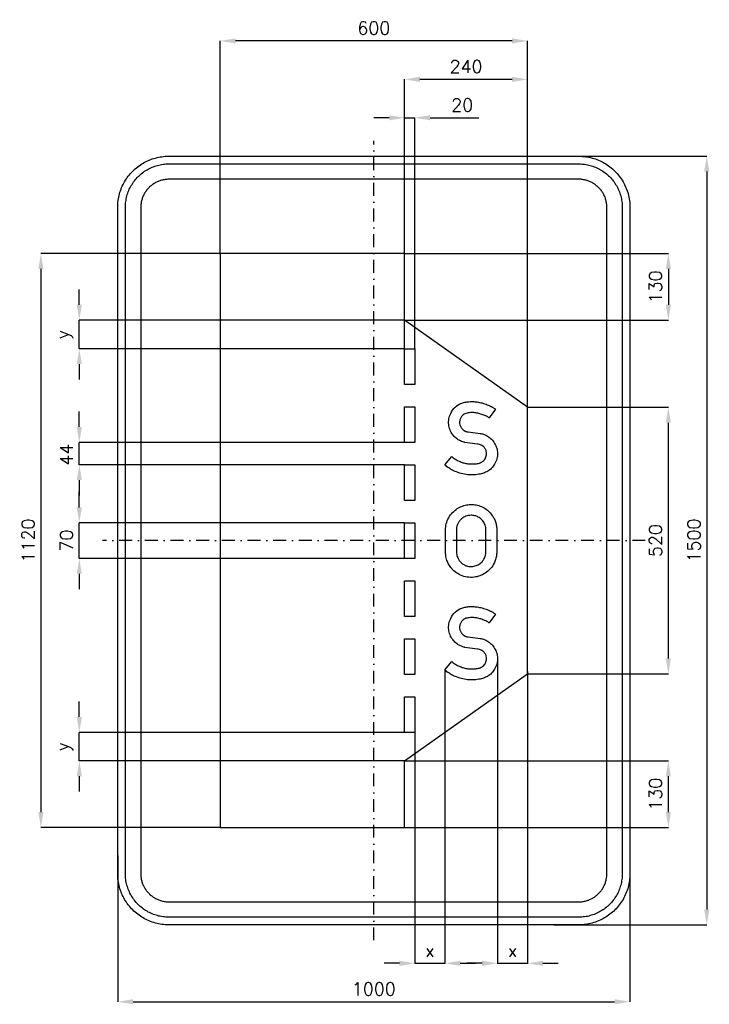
# Model space of a CAD drawing. Header units: millimetres. Extents: x -691 to 655, y -905 to 1016.
import ezdxf

# ---------------------------------------------------------------- set-up
doc = ezdxf.new("R2010")
doc.units = ezdxf.units.MM
doc.header["$LTSCALE"] = 5
doc.linetypes.add('ČERCHOVANÁX2', pattern=[2, 1, -0.5, 0, -0.5])
doc.layers.add('Kóty', color=2, linetype='Continuous')
doc.layers.add('Značka', color=7, linetype='Continuous')
doc.styles.get("Standard").update_dxf_attribs({"font": 'romand.shx', "height": 25})
doc.dimstyles.get("Standard").update_dxf_attribs({"dimtxt": 25, "dimasz": 30, "dimexe": 0.18, "dimexo": 0.0625, "dimgap": 12.5, "dimtad": 1, "dimdec": 0, "dimzin": 0, "dimdsep": 46, "dimtxsty": 'Standard', "dimcen": 0.09, "dimadec": 0, "dimazin": 0, "dimtfac": 1, "dimtdec": 0, "dimtofl": 0, "dimtmove": 0, "dimatfit": 3, "dimfxl": 1, "dimtolj": 1, "dimtzin": 0, "dimarcsym": 0})

# ---------------------------------------------------------------- blocks, each defined once
blk = doc.blocks.new('*D0')
at = {"layer": 'Defpoints', "color": 0, "transparency": 16777216}
for p in [(339.5, 750), (351.4, -750), (650, -750)]:
    blk.add_point(p, dxfattribs=at)
at = {"layer": 'Kóty', "color": 0, "lineweight": -2, "transparency": 16777216}
for p, q in [((339.6, 750), (650.2, 750)), ((650, 720), (650, -720)), ((351.5, -750), (650.2, -750))]:
    blk.add_line(p, q, dxfattribs=at)
at = {"layer": 'Kóty', "color": 0, "transparency": 16777216}
for points in [[(645, 720), (655, 720), (650, 750)], [(645, -720), (655, -720), (650, -750)]]:
    blk.add_solid(points, dxfattribs=at)
at = {"layer": 'Kóty', "color": 0, "transparency": 16777216, "insert": (625, 0), "char_height": 25, "attachment_point": 5, "rotation": 90}
blk.add_mtext('\\A1;1500', dxfattribs=at)
blk = doc.blocks.new('*D1')
at = {"layer": 'Defpoints', "color": 0, "transparency": 16777216}
for p in [(-500, -614.6), (500, -612.6), (500, -900)]:
    blk.add_point(p, dxfattribs=at)
at = {"layer": 'Kóty', "color": 0, "lineweight": -2, "transparency": 16777216}
for p, q in [((-500, -614.6), (-500, -900.2)), ((500, -612.6), (500, -900.2)), ((-470, -900), (470, -900))]:
    blk.add_line(p, q, dxfattribs=at)
at = {"layer": 'Kóty', "color": 0, "transparency": 16777216}
for points in [[(-470, -895), (-470, -905), (-500, -900)], [(470, -895), (470, -905), (500, -900)]]:
    blk.add_solid(points, dxfattribs=at)
at = {"layer": 'Kóty', "color": 0, "transparency": 16777216, "insert": (0, -875), "char_height": 25, "attachment_point": 5}
blk.add_mtext('\\A1;1000', dxfattribs=at)
blk = doc.blocks.new('*D2')
at = {"layer": 'Defpoints', "color": 0, "transparency": 16777216}
for p in [(60, -430), (575, -430), (60, -560)]:
    blk.add_point(p, dxfattribs=at)
at = {"layer": 'Kóty', "color": 0, "lineweight": -2, "transparency": 16777216}
for p, q in [((60.0625, -430), (575.18, -430)), ((575, -530), (575, -460)), ((60.0625, -560), (575.18, -560))]:
    blk.add_line(p, q, dxfattribs=at)
at = {"layer": 'Kóty', "color": 0, "transparency": 16777216}
for points in [[(570, -460), (580, -460), (575, -430)], [(570, -530), (580, -530), (575, -560)]]:
    blk.add_solid(points, dxfattribs=at)
at = {"layer": 'Kóty', "color": 0, "transparency": 16777216, "insert": (550, -495), "char_height": 25, "attachment_point": 5, "rotation": 90}
blk.add_mtext('\\A1;130', dxfattribs=at)
blk = doc.blocks.new('*D3')
at = {"layer": 'Defpoints', "color": 0, "transparency": 16777216}
for p in [(300, 260), (575, 260), (300, -260)]:
    blk.add_point(p, dxfattribs=at)
at = {"layer": 'Kóty', "color": 0, "lineweight": -2, "transparency": 16777216}
for p, q in [((300.0625, 260), (575.18, 260)), ((575, -230), (575, 230)), ((300.0625, -260), (575.18, -260))]:
    blk.add_line(p, q, dxfattribs=at)
at = {"layer": 'Kóty', "color": 0, "transparency": 16777216}
for points in [[(570, 230), (580, 230), (575, 260)], [(570, -230), (580, -230), (575, -260)]]:
    blk.add_solid(points, dxfattribs=at)
at = {"layer": 'Kóty', "color": 0, "transparency": 16777216, "insert": (550, 0), "char_height": 25, "attachment_point": 5, "rotation": 90}
blk.add_mtext('\\A1;520', dxfattribs=at)
blk = doc.blocks.new('*D4')
at = {"layer": 'Defpoints', "color": 0, "transparency": 16777216}
for p in [(60, 560), (60, 430), (575, 430)]:
    blk.add_point(p, dxfattribs=at)
at = {"layer": 'Kóty', "color": 0, "lineweight": -2, "transparency": 16777216}
for p, q in [((60.0625, 560), (575.18, 560)), ((575, 530), (575, 460)), ((60.0625, 430), (575.18, 430))]:
    blk.add_line(p, q, dxfattribs=at)
at = {"layer": 'Kóty', "color": 0, "transparency": 16777216}
for points in [[(570, 530), (580, 530), (575, 560)], [(570, 460), (580, 460), (575, 430)]]:
    blk.add_solid(points, dxfattribs=at)
at = {"layer": 'Kóty', "color": 0, "transparency": 16777216, "insert": (550, 495), "char_height": 25, "attachment_point": 5, "rotation": 90}
blk.add_mtext('\\A1;130', dxfattribs=at)
blk = doc.blocks.new('*D5')
at = {"layer": 'Defpoints', "color": 0, "transparency": 16777216}
for p in [(60, 900), (60, 560), (300.0625, 260)]:
    blk.add_point(p, dxfattribs=at)
at = {"layer": 'Kóty', "color": 0, "lineweight": -2, "transparency": 16777216}
for p, q in [((60, 560.0625), (60, 900.18)), ((270.0625, 900), (90, 900)), ((300.0625, 260.0625), (300.0625, 900.18))]:
    blk.add_line(p, q, dxfattribs=at)
at = {"layer": 'Kóty', "color": 0, "transparency": 16777216}
for points in [[(90, 905), (90, 895), (60, 900)], [(270.0625, 905), (270.0625, 895), (300.0625, 900)]]:
    blk.add_solid(points, dxfattribs=at)
at = {"layer": 'Kóty', "color": 0, "transparency": 16777216, "insert": (180.03125, 925), "char_height": 25, "attachment_point": 5}
blk.add_mtext('\\A1;240', dxfattribs=at)
blk = doc.blocks.new('*D6')
at = {"layer": 'Defpoints', "color": 0, "transparency": 16777216}
for p in [(-300, 975), (-300, 560), (300.0625, 260.0625)]:
    blk.add_point(p, dxfattribs=at)
at = {"layer": 'Kóty', "color": 0, "lineweight": -2, "transparency": 16777216}
for p, q in [((-300, 560.0625), (-300, 975.18)), ((270.0625, 975), (-270, 975)), ((300.0625, 260.125), (300.0625, 975.18))]:
    blk.add_line(p, q, dxfattribs=at)
at = {"layer": 'Kóty', "color": 0, "transparency": 16777216}
for points in [[(-270, 980), (-270, 970), (-300, 975)], [(270.0625, 980), (270.0625, 970), (300.0625, 975)]]:
    blk.add_solid(points, dxfattribs=at)
at = {"layer": 'Kóty', "color": 0, "transparency": 16777216, "insert": (0.03125, 1000), "char_height": 25, "attachment_point": 5}
blk.add_mtext('\\A1;600', dxfattribs=at)
blk = doc.blocks.new('*D7')
at = {"layer": 'Defpoints', "color": 0, "transparency": 16777216}
for p in [(-300, 560.0625), (-650, -560), (-300, -560)]:
    blk.add_point(p, dxfattribs=at)
at = {"layer": 'Kóty', "color": 0, "lineweight": -2, "transparency": 16777216}
for p, q in [((-300.0625, 560.0625), (-650.18, 560.0625)), ((-650, 530.0625), (-650, -530)), ((-300.0625, -560), (-650.18, -560))]:
    blk.add_line(p, q, dxfattribs=at)
at = {"layer": 'Kóty', "color": 0, "transparency": 16777216}
for points in [[(-655, 530.0625), (-645, 530.0625), (-650, 560.0625)], [(-655, -530), (-645, -530), (-650, -560)]]:
    blk.add_solid(points, dxfattribs=at)
at = {"layer": 'Kóty', "color": 0, "transparency": 16777216, "insert": (-675, 0.03125), "char_height": 25, "attachment_point": 5, "rotation": 90}
blk.add_mtext('\\A1;1120', dxfattribs=at)
blk = doc.blocks.new('*D8')
at = {"layer": 'Defpoints', "color": 0, "transparency": 16777216}
for p in [(241.4, -235), (300, -255.6), (241.4, -825)]:
    blk.add_point(p, dxfattribs=at)
at = {"layer": 'Kóty', "color": 0, "lineweight": -2, "transparency": 16777216}
for p, q in [((241.4, -235), (241.4, -825.2)), ((300, -255.7), (300, -825.2)), ((211.4, -825), (181.4, -825)), ((330, -825), (360, -825))]:
    blk.add_line(p, q, dxfattribs=at)
at = {"layer": 'Kóty', "color": 0, "transparency": 16777216}
for points in [[(211.4, -820), (211.4, -830), (241.4, -825)], [(330, -820), (330, -830), (300, -825)]]:
    blk.add_solid(points, dxfattribs=at)
at = {"layer": 'Kóty', "color": 0, "transparency": 16777216, "insert": (270.7, -800), "char_height": 25, "attachment_point": 5}
blk.add_mtext('\\A1;x', dxfattribs=at)
blk = doc.blocks.new('*D9')
at = {"layer": 'Defpoints', "color": 0, "transparency": 16777216}
for p in [(138.7, -253), (79.9, -374.3), (138.7, -825)]:
    blk.add_point(p, dxfattribs=at)
at = {"layer": 'Kóty', "color": 0, "lineweight": -2, "transparency": 16777216}
for p, q in [((138.7, -253), (138.7, -825.2)), ((79.9, -374.4), (79.9, -825.2)), ((49.9, -825), (19.9, -825)), ((168.7, -825), (198.7, -825))]:
    blk.add_line(p, q, dxfattribs=at)
at = {"layer": 'Kóty', "color": 0, "transparency": 16777216}
for points in [[(49.9, -820), (49.9, -830), (79.9, -825)], [(168.7, -820), (168.7, -830), (138.7, -825)]]:
    blk.add_solid(points, dxfattribs=at)
at = {"layer": 'Kóty', "color": 0, "transparency": 16777216, "insert": (109.3, -800), "char_height": 25, "attachment_point": 5}
blk.add_mtext('\\A1;x', dxfattribs=at)
blk = doc.blocks.new('*D10')
at = {"layer": 'Defpoints', "color": 0, "transparency": 16777216}
for p in [(79.9, 825), (60, 374.3), (79.9, 374.3)]:
    blk.add_point(p, dxfattribs=at)
at = {"layer": 'Kóty', "color": 0, "lineweight": -2, "transparency": 16777216}
for p, q in [((30, 825), (0, 825)), ((60, 374.4), (60, 825.2)), ((79.9, 374.4), (79.9, 825.2)), ((109.9, 825), (205.3, 825))]:
    blk.add_line(p, q, dxfattribs=at)
at = {"layer": 'Kóty', "color": 0, "transparency": 16777216}
for points in [[(30, 830), (30, 820), (60, 825)], [(109.9, 830), (109.9, 820), (79.9, 825)]]:
    blk.add_solid(points, dxfattribs=at)
at = {"layer": 'Kóty', "color": 0, "transparency": 16777216, "insert": (172.6, 850), "char_height": 25, "attachment_point": 5}
blk.add_mtext('\\A1;20', dxfattribs=at)
blk = doc.blocks.new('*D11')
at = {"layer": 'Defpoints', "color": 0, "transparency": 16777216}
for p in [(-575, 34.754), (60, 34.754), (60, -34.754)]:
    blk.add_point(p, dxfattribs=at)
at = {"layer": 'Kóty', "color": 0, "lineweight": -2, "transparency": 16777216}
for p, q in [((-575, 64.754), (-575, 94.754)), ((59.9375, 34.754), (-575.18, 34.754)), ((59.9375, -34.754), (-575.18, -34.754)), ((-575, -64.754), (-575, -94.754))]:
    blk.add_line(p, q, dxfattribs=at)
at = {"layer": 'Kóty', "color": 0, "transparency": 16777216}
for points in [[(-580, 64.754), (-570, 64.754), (-575, 34.754)], [(-580, -64.754), (-570, -64.754), (-575, -34.754)]]:
    blk.add_solid(points, dxfattribs=at)
at = {"layer": 'Kóty', "color": 0, "transparency": 16777216, "insert": (-600, 0), "char_height": 25, "attachment_point": 5, "rotation": 90}
blk.add_mtext('\\A1;70', dxfattribs=at)
blk = doc.blocks.new('*D12')
at = {"layer": 'Defpoints', "color": 0, "transparency": 16777216}
for p in [(-575, -374.3), (60, -374.3), (60, -430)]:
    blk.add_point(p, dxfattribs=at)
at = {"layer": 'Kóty', "color": 0, "lineweight": -2, "transparency": 16777216}
for p, q in [((-575, -344.3), (-575, -314.3)), ((59.9, -374.3), (-575.2, -374.3)), ((59.9, -430), (-575.2, -430)), ((-575, -460), (-575, -490))]:
    blk.add_line(p, q, dxfattribs=at)
at = {"layer": 'Kóty', "color": 0, "transparency": 16777216}
for points in [[(-580, -344.3), (-570, -344.3), (-575, -374.3)], [(-580, -460), (-570, -460), (-575, -430)]]:
    blk.add_solid(points, dxfattribs=at)
at = {"layer": 'Kóty', "color": 0, "transparency": 16777216, "insert": (-604.2, -402.2), "char_height": 25, "attachment_point": 5, "rotation": 90}
blk.add_mtext('\\A1;y', dxfattribs=at)
blk = doc.blocks.new('*D13')
at = {"layer": 'Defpoints', "color": 0, "transparency": 16777216}
for p in [(-575, 430), (60, 430), (60, 374.3)]:
    blk.add_point(p, dxfattribs=at)
at = {"layer": 'Kóty', "color": 0, "lineweight": -2, "transparency": 16777216}
for p, q in [((-575, 460), (-575, 490)), ((59.9, 430), (-575.2, 430)), ((59.9, 374.3), (-575.2, 374.3)), ((-575, 344.4), (-575, 314.4))]:
    blk.add_line(p, q, dxfattribs=at)
at = {"layer": 'Kóty', "color": 0, "transparency": 16777216}
for points in [[(-580, 460), (-570, 460), (-575, 430)], [(-580, 344.4), (-570, 344.4), (-575, 374.3)]]:
    blk.add_solid(points, dxfattribs=at)
at = {"layer": 'Kóty', "color": 0, "transparency": 16777216, "insert": (-604.2, 402.2), "char_height": 25, "attachment_point": 5, "rotation": 90}
blk.add_mtext('\\A1;y', dxfattribs=at)

msp = doc.modelspace()

# ---------------------------------------------------------------- linework, layer by layer
at = {"layer": 'Kóty'}
for p, q in [((59.9, 191.6), (-575.2, 191.6)), ((59.9, 148), (-575.2, 148)), ((-575, 118), (-575, 88))]:
    msp.add_line(p, q, dxfattribs=at)
for points in [[(60, 825), (79.9, 825)], [(-575, 374.3), (-575, 430)], [(-575, 221.6), (-575, 251.6)], [(-575, 148), (-575, 191.6)], [(-575, -34.8), (-575, 34.8)], [(-575, -430), (-575, -374.3)], [(79.9, -825), (138.7, -825)], [(241.4, -825), (300, -825)]]:
    msp.add_lwpolyline(points, dxfattribs=at)
for points in [[(-580, 221.6), (-570, 221.6), (-575, 191.6)], [(-580, 118), (-570, 118), (-575, 148)]]:
    msp.add_solid(points, dxfattribs=at)
at = {"layer": 'Značka', "color": 6, "linetype": 'ČERCHOVANÁX2', "ltscale": 5}
for points in [[(0, -780), (0, 780)], [(530, 0), (-530, 0)]]:
    msp.add_lwpolyline(points, dxfattribs=at)
at = {"layer": 'Značka', "color": 5}
for points in [[(-400, -750), (-400.4, -750), (-400.8, -750, -0.03218), (-413.7, -749.1, -0.035443), (-426.4, -746.5, -0.036267), (-438.7, -742.3, -0.03442), (-450.2, -736.5, -0.033722), (-461, -729.3, -0.034085), (-470.7, -720.7, -0.034209), (-479.3, -711, -0.034229), (-486.5, -700.2, -0.034044), (-492.3, -688.7, -0.033412), (-496.5, -676.4, -0.034127), (-499.1, -663.7, -0.036745), (-500, -650.8), (-500, -650.4), (-500, -650), (-500, 650), (-500, 650.4), (-500, 650.8, -0.03218), (-499.1, 663.7, -0.035441), (-496.5, 676.4, -0.03627), (-492.3, 688.7, -0.034417), (-486.5, 700.2, -0.033719), (-479.3, 711, -0.034078), (-470.7, 720.7, -0.034208), (-461, 729.3, -0.034227), (-450.2, 736.5, -0.034051), (-438.7, 742.3, -0.033416), (-426.4, 746.5, -0.034129), (-413.7, 749.1, -0.036746), (-400.8, 750), (-400.4, 750), (-400, 750), (400, 750), (400.4, 750), (400.8, 750, -0.032179), (413.7, 749.1, -0.035451), (426.4, 746.5, -0.036282), (438.7, 742.3, -0.034425), (450.2, 736.5, -0.033731), (461, 729.3, -0.034081), (470.7, 720.7, -0.034214), (479.3, 711, -0.034229), (486.5, 700.2, -0.034034), (492.3, 688.6, -0.033411), (496.5, 676.4, -0.034122), (499.1, 663.7, -0.036741), (500, 650.8), (500, 650.4), (500, 650), (500, -650), (500, -650.4), (500, -650.8, -0.032179), (499.1, -663.7, -0.035442), (496.5, -676.4, -0.036264), (492.3, -688.7, -0.034415), (486.5, -700.2, -0.033719), (479.3, -711, -0.034086), (470.7, -720.7, -0.034205), (461, -729.3, -0.03423), (450.2, -736.5, -0.034046), (438.7, -742.3, -0.033413), (426.4, -746.5, -0.034127), (413.7, -749.1, -0.036745), (400.8, -750), (400.4, -750), (400, -750), (-400, -750)], [(-400, -735), (-400.3, -735), (-400.7, -735, -0.03218), (-411.6, -734.2, -0.035443), (-422.4, -732, -0.036267), (-432.9, -728.5, -0.03442), (-442.7, -723.5, -0.033721), (-451.9, -717.4, -0.034085), (-460.1, -710.1, -0.034209), (-467.4, -701.9, -0.034229), (-473.5, -692.7, -0.034045), (-478.4, -682.9, -0.033412), (-482, -672.4, -0.034127), (-484.3, -661.6, -0.036745), (-485, -650.7), (-485, -650.3), (-485, -650), (-485, 650), (-485, 650.3), (-485, 650.7, -0.032181), (-484.2, 661.6, -0.035444), (-482, 672.4, -0.036267), (-478.5, 682.9, -0.034419), (-473.5, 692.7, -0.033711), (-467.4, 701.9, -0.034078), (-460.1, 710.1, -0.034195), (-451.9, 717.4, -0.034219), (-442.7, 723.5, -0.034051), (-432.9, 728.4, -0.033409), (-422.4, 732, -0.034121), (-411.6, 734.3, -0.036745), (-400.7, 735), (-400.3, 735), (-400, 735), (400, 735), (400.3, 735), (400.7, 735, -0.032174), (411.6, 734.2, -0.03544), (422.4, 732, -0.036261), (432.9, 728.5, -0.03443), (442.7, 723.5, -0.033731), (451.9, 717.4, -0.03408), (460.1, 710.1, -0.034212), (467.4, 701.9, -0.03423), (473.5, 692.7, -0.034037), (478.4, 682.9, -0.033418), (482, 672.4, -0.034127), (484.3, 661.6, -0.036751), (485, 650.7), (485, 650.3), (485, 650), (485, -650), (485, -650.3), (485, -650.7, -0.032185), (484.2, -661.6, -0.03545), (482, -672.4, -0.036271), (478.5, -682.9, -0.034419), (473.5, -692.7, -0.033715), (467.4, -701.9, -0.034083), (460.1, -710.1, -0.034209), (451.9, -717.4, -0.034231), (442.7, -723.5, -0.034042), (432.9, -728.4, -0.033411), (422.4, -732, -0.034127), (411.6, -734.3, -0.036745), (400.7, -735), (400.3, -735), (400, -735), (-400, -735)], [(-400, -705), (400, -705), (400.2, -705), (400.4, -705, 0.03218), (407.5, -704.5, 0.035442), (414.5, -703.1, 0.036265), (421.3, -700.8, 0.034422), (427.6, -697.6, 0.033717), (433.6, -693.6, 0.034088), (438.9, -688.9, 0.034212), (443.6, -683.6, 0.034229), (447.6, -677.6, 0.034042), (450.7, -671.3, 0.033412), (453.1, -664.5, 0.034125), (454.5, -657.5, 0.036743), (455, -650.4), (455, -650.2), (455, -650), (455, 650), (455, 650.2), (455, 650.4, 0.032187), (454.5, 657.5, 0.035442), (453.1, 664.5, 0.036278), (450.8, 671.3, 0.034421), (447.6, 677.6, 0.033718), (443.6, 683.5, 0.034078), (438.9, 688.9, 0.034199), (433.6, 693.6, 0.034236), (427.6, 697.6, 0.03403), (421.3, 700.8, 0.033395), (414.5, 703, 0.034109), (407.5, 704.5, 0.036744), (400.4, 705), (400.2, 705), (400, 705), (-400, 705), (-400.2, 705), (-400.4, 705, 0.032171), (-407.5, 704.5, 0.035429), (-414.5, 703, 0.036266), (-421.3, 700.8, 0.034431), (-427.6, 697.6, 0.033735), (-433.6, 693.6, 0.034079), (-438.9, 688.9, 0.034224), (-443.6, 683.5, 0.034235), (-447.6, 677.6, 0.03404), (-450.7, 671.3, 0.033409), (-453.1, 664.5, 0.034125), (-454.5, 657.5, 0.036745), (-455, 650.4), (-455, 650.2), (-455, 650), (-455, -650), (-455, -650.2), (-455, -650.4, 0.03218), (-454.5, -657.5, 0.035443), (-453.1, -664.5, 0.036267), (-450.8, -671.3, 0.034421), (-447.6, -677.6, 0.033721), (-443.6, -683.6, 0.034084), (-438.9, -688.9, 0.034208), (-433.6, -693.6, 0.03423), (-427.6, -697.6, 0.034044), (-421.3, -700.7, 0.033412), (-414.5, -703.1, 0.034127), (-407.5, -704.5, 0.036745), (-400.4, -705), (-400.2, -705), (-400, -705)], [(152.4, 163.7, 0.002379), (153.7, 162.6, 0.007146), (155.1, 161.5, 0.039105), (161.5, 157.3, 0.03209), (168.5, 154, 0.032647), (176, 151.4, 0.039896), (183.7, 149.9, 0.024479), (189, 149.5, 0.014325), (194.3, 149.6, 0.035313), (202.2, 150.3, 0.084147), (209.6, 152.7, 0.055203), (213, 154.9, 0.056034), (215.9, 157.8, 0.057314), (218.1, 161.3, 0.056922), (219.5, 165.2, 0.062824), (220, 169.6, 0.064424), (219.5, 174.1, 0.085854), (217, 179.8, 0.089189), (212.9, 184.2, 0.071823), (208.5, 186.8, 0.059294), (203.6, 188.2, 0.004988), (203, 188.3), (202.4, 188.3), (178, 191.5), (177, 191.8), (176, 192.1, -0.017778), (171.3, 193.6, -0.032306), (166.8, 195.7, -0.062182), (159.9, 200.4, -0.055276), (154.2, 206.6, -0.068824), (148.8, 216.1, -0.072897), (146.3, 226.6, -0.074666), (146.6, 237.5, -0.072256), (150.1, 247.9, -0.094608), (158.9, 260.1, -0.103596), (171.6, 268, -0.055209), (179.6, 270.3, -0.035098), (187.9, 271.1, -0.029411), (197.3, 270.9, -0.03064), (206.5, 269.6, -0.032941), (216.6, 266.9, -0.029913), (226.2, 263.1, -0.019581), (231.1, 260.6, -0.02893), (235.6, 257.7, -0.005151), (236.5, 257.1), (237.4, 256.4), (225.4, 239.2, 0.001721), (223.9, 240.2, 0.005151), (222.3, 241.1, 0.031826), (214.9, 244.8, 0.03548), (207.1, 247.5, 0.037911), (199.1, 249.2, 0.035614), (190.8, 249.6, 0.056956), (182, 248.8, 0.118691), (174.4, 245.2, 0.089578), (170.5, 240.9, 0.077146), (168.1, 235.6, 0.050958), (167.4, 232, 0.055003), (167.5, 228.3, 0.076568), (169, 223.2, 0.070203), (171.8, 218.6, 0.053208), (174.6, 215.8, 0.05742), (177.9, 213.7, 0.030575), (179.7, 213, 0.032971), (181.5, 212.4, 0.019623), (183, 212.1, 0.006516), (184.4, 211.9), (207.5, 208.9), (208.3, 208.8, -0.005717), (209.1, 208.7, -0.057684), (215.6, 206.9, -0.045358), (221.7, 203.8, -0.062107), (229.8, 197.6, -0.068459), (235.9, 189.5, -0.067355), (239.9, 180.5, -0.064544), (241.3, 170.7, -0.073538), (240.2, 159.4, -0.075693), (235.8, 148.9, -0.065679), (229.9, 141.2, -0.066685), (222.3, 135.3, -0.056081), (214.1, 131.5, -0.03829), (205.2, 129.3, -0.042201), (192.6, 128.1, -0.042475), (180, 128.9, -0.040681), (167.6, 131.7, -0.036909), (155.8, 136.3, -0.028956), (148.1, 140.4, -0.038943), (141.1, 145.5, -0.006116), (139.9, 146.5, -0.002037), (138.7, 147.6), (152.4, 163.7)], [(140, 21.8), (140.1, 23, -0.004516), (140.1, 24.1, -0.030678), (140.9, 30, -0.03107), (142.4, 35.7, -0.066298), (147.8, 47.3, -0.06848), (156.1, 57, -0.061858), (165.2, 63.8, -0.05993), (175.6, 68.2, -0.057344), (186.4, 70.3, -0.05758), (197.4, 69.9, -0.056912), (207.9, 67.2, -0.057498), (217.5, 62.3, -0.055378), (225.6, 55.7, -0.053458), (232.2, 47.5, -0.043029), (236.1, 40.4, -0.048853), (238.6, 32.8, -0.022719), (239.4, 28.7, -0.012952), (239.9, 24.5), (239.9, 23.8), (240, 23.1), (240, -23.8), (239.9, -24.9, -0.002806), (239.8, -25.9, -0.035775), (238.3, -34.6, -0.047843), (235.4, -43, -0.078793), (227.9, -54.7, -0.073097), (217.2, -63.7, -0.060117), (207.1, -68.9, -0.059848), (196, -71.5, -0.071111), (182.3, -71.4, -0.074186), (169.1, -67.4, -0.066042), (158.7, -61.1, -0.061695), (150.3, -52.4, -0.047086), (145.4, -44.9, -0.053876), (142.2, -36.6, -0.030223), (140.9, -31.2, -0.017681), (140.2, -25.6, -0.002015), (140.1, -24.3), (140, -23), (140, 21.8)], [(161.3, 21.7), (161.3, -23.1), (161.4, -23.9, 0.005134), (161.5, -24.7, 0.037589), (162.2, -29.2, 0.041681), (163.7, -33.4, 0.062897), (166.9, -39.2, 0.060175), (171.5, -44, 0.05942), (176.9, -47.7, 0.064328), (183, -50, 0.05052), (188, -50.7, 0.044569), (193.1, -50.5, 0.07391), (201.7, -48.2, 0.085006), (209.2, -43.4, 0.073628), (214.1, -37.7, 0.06358), (217.4, -30.8, 0.033201), (218.3, -27.4, 0.042647), (218.8, -23.8), (218.8, -23.4), (218.8, -22.9), (218.8, 21.6, 0.002794), (218.8, 22.4, 0.008402), (218.8, 23.2, 0.062609), (218, 28.1, 0.048319), (216.2, 32.8, 0.076906), (211, 40.3, 0.083775), (203.8, 45.8, 0.069866), (197.1, 48.5, 0.066672), (189.8, 49.3, 0.08852), (179.9, 47.5, 0.098123), (171.3, 42.4, 0.062843), (167, 37.8, 0.051394), (163.9, 32.3, 0.039527), (162.2, 27.9, 0.050746), (161.4, 23.3, 0.007113), (161.4, 22.5), (161.3, 21.7)], [(152.4, -236.3, 0.002379), (153.7, -237.4, 0.007146), (155.1, -238.5, 0.039105), (161.5, -242.7, 0.03209), (168.5, -246, 0.032647), (176, -248.6, 0.039896), (183.7, -250.1, 0.024479), (189, -250.5, 0.014325), (194.3, -250.4, 0.035313), (202.2, -249.7, 0.084147), (209.6, -247.3, 0.055203), (213, -245.1, 0.056034), (215.9, -242.2, 0.057314), (218.1, -238.7, 0.056922), (219.5, -234.8, 0.062824), (220, -230.4, 0.064424), (219.5, -225.9, 0.085854), (217, -220.2, 0.089189), (212.9, -215.8, 0.071823), (208.5, -213.2, 0.059294), (203.6, -211.8, 0.004988), (203, -211.7), (202.4, -211.7), (178, -208.5), (177, -208.2), (176, -207.9, -0.017778), (171.3, -206.4, -0.032306), (166.8, -204.3, -0.062182), (159.9, -199.6, -0.055276), (154.2, -193.4, -0.068824), (148.8, -183.9, -0.072897), (146.3, -173.4, -0.074666), (146.6, -162.5, -0.072256), (150.1, -152.1, -0.094608), (158.9, -139.9, -0.103596), (171.6, -132, -0.055209), (179.6, -129.7, -0.035098), (187.9, -128.9, -0.029411), (197.3, -129.1, -0.03064), (206.5, -130.4, -0.032941), (216.6, -133.1, -0.029913), (226.2, -136.9, -0.019581), (231.1, -139.4, -0.02893), (235.6, -142.3, -0.005151), (236.5, -142.9), (237.4, -143.6), (225.4, -160.8, 0.001721), (223.9, -159.8, 0.005151), (222.3, -158.9, 0.031826), (214.9, -155.2, 0.03548), (207.1, -152.5, 0.037911), (199.1, -150.8, 0.035614), (190.8, -150.4, 0.056956), (182, -151.2, 0.118691), (174.4, -154.8, 0.089578), (170.5, -159.1, 0.077146), (168.1, -164.4, 0.050958), (167.4, -168, 0.055003), (167.5, -171.7, 0.076568), (169, -176.8, 0.070203), (171.8, -181.4, 0.053208), (174.6, -184.2, 0.05742), (177.9, -186.3, 0.030575), (179.7, -187, 0.032971), (181.5, -187.6, 0.019623), (183, -187.9, 0.006516), (184.4, -188.1), (207.5, -191.1), (208.3, -191.2, -0.005717), (209.1, -191.3, -0.057684), (215.6, -193.1, -0.045358), (221.7, -196.2, -0.062107), (229.8, -202.4, -0.068459), (235.9, -210.5, -0.067355), (239.9, -219.5, -0.064544), (241.3, -229.3, -0.073538), (240.2, -240.6, -0.075693), (235.8, -251.1, -0.065679), (229.9, -258.8, -0.066685), (222.3, -264.7, -0.056081), (214.1, -268.5, -0.03829), (205.2, -270.7, -0.042201), (192.6, -271.9, -0.042475), (180, -271.1, -0.040681), (167.6, -268.3, -0.036909), (155.8, -263.7, -0.028956), (148.1, -259.6, -0.038943), (141.1, -254.5, -0.006116), (139.9, -253.5, -0.002037), (138.7, -252.4), (152.4, -236.3)]]:
    msp.add_lwpolyline(points, format="xyb", dxfattribs=at)
for points in [[(300, -260), (300, 260), (60, 430), (60, 560), (-300, 560), (-300, -560), (60, -560), (60, -430), (300, -260)], [(60, 304.8), (60, 374.3), (79.9, 374.3), (79.9, 304.8), (60, 304.8)], [(60, 191.6), (60, 261.1), (79.9, 261.1), (79.9, 191.6), (60, 191.6)], [(60, 78.4), (60, 148), (79.9, 148), (79.9, 78.4), (60, 78.4)], [(60, -34.8), (60, 34.8), (79.9, 34.8), (79.9, -34.8), (60, -34.8)], [(60, -148), (60, -78.4), (79.9, -78.4), (79.9, -148), (60, -148)], [(60, -261.1), (60, -191.6), (79.9, -191.6), (79.9, -261.1), (60, -261.1)], [(60, -374.3), (60, -304.8), (79.9, -304.8), (79.9, -374.3), (60, -374.3)]]:
    msp.add_lwpolyline(points, dxfattribs=at)

# ---------------------------------------------------------------- texts
at = {"layer": 'Kóty', "insert": (-600, 167.7), "char_height": 25, "attachment_point": 5, "rotation": 90}
msp.add_mtext('\\A1;44', dxfattribs=at)

# ---------------------------------------------------------------- dimensions: what is measured, and where the dimension line sits
at = {"layer": 'Kóty'}
for base, p1, p2, picture, middle in [((-300, 975), (300.1, 260.1), (-300, 560), '*D6', (0, 1000)), ((60, 900), (300.1, 260), (60, 560), '*D5', (180, 925)), ((79.9, 825), (60, 374.3), (79.9, 374.3), '*D10', (172.6, 850)), ((500, -900), (-500, -614.6), (500, -612.6), '*D1', (0, -875))]:
    dim = msp.add_linear_dim(base=base, p1=p1, p2=p2, dimstyle='Standard', dxfattribs=at)
    dim.commit()
    dim.dimension.update_dxf_attribs({"geometry": picture, "text_midpoint": middle})
for base, p1, p2, picture, middle in [((650, -750), (339.5, 750), (351.4, -750), '*D0', (625, 0)), ((-650, -560), (-300, 560.1), (-300, -560), '*D7', (-675, 0)), ((575, 430), (60, 560), (60, 430), '*D4', (550, 495)), ((575, 260), (300, -260), (300, 260), '*D3', (550, 0)), ((-575, 34.8), (60, -34.8), (60, 34.8), '*D11', (-600, 0)), ((575, -430), (60, -560), (60, -430), '*D2', (550, -495))]:
    dim = msp.add_linear_dim(base=base, p1=p1, p2=p2, angle=90, dimstyle='Standard', dxfattribs=at)
    dim.commit()
    dim.dimension.update_dxf_attribs({"geometry": picture, "text_midpoint": middle})
for base, p1, p2, picture, middle in [((-575, 430), (60, 374.3), (60, 430), '*D13', (-604.2, 402.2)), ((-575, -374.3), (60, -430), (60, -374.3), '*D12', (-604.2, -402.2))]:
    dim = msp.add_linear_dim(base=base, p1=p1, p2=p2, angle=90, text='y', dimstyle='Standard', dxfattribs=at)
    dim.commit()
    dim.dimension.update_dxf_attribs({"geometry": picture, "text_midpoint": middle})
for base, p1, p2, picture, middle in [((241.4, -825), (300, -255.6), (241.4, -235), '*D8', (270.7, -800)), ((138.7, -825), (79.9, -374.3), (138.7, -253), '*D9', (109.3, -800))]:
    dim = msp.add_linear_dim(base=base, p1=p1, p2=p2, text='x', dimstyle='Standard', dxfattribs=at)
    dim.commit()
    dim.dimension.update_dxf_attribs({"geometry": picture, "text_midpoint": middle})

doc.saveas('drawing.dxf')
